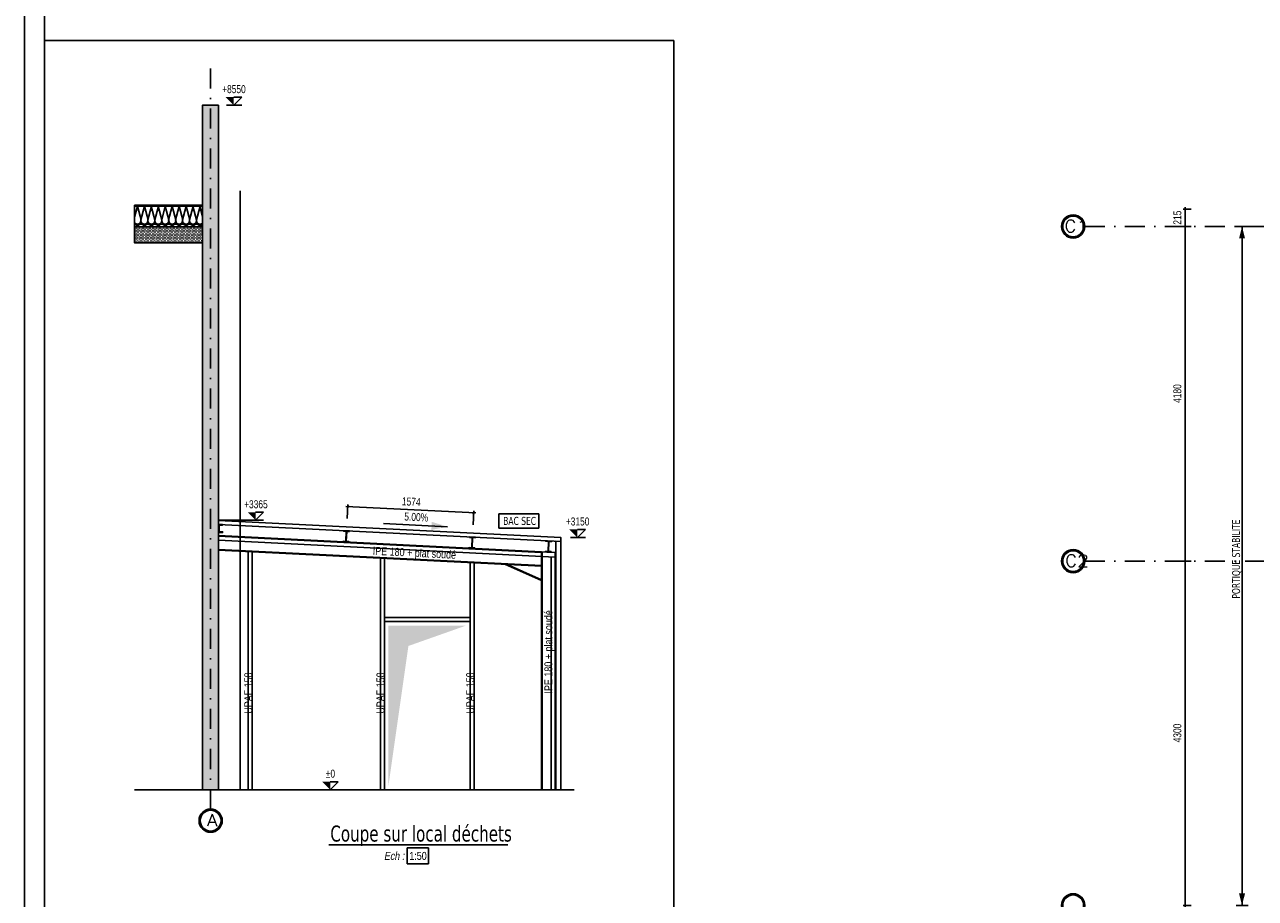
# Model space of a CAD drawing. Extents: x 293186 to 369035, y -341273 to -122059.
# Tile 61 of 64: x 309896 to 325260, y -142014 to -131100. Entities that reach past the tile are written whole.
import ezdxf

# ---------------------------------------------------------------- set-up
doc = ezdxf.new("R2010")
doc.units = 0
doc.header["$LTSCALE"] = 50
doc.linetypes.add('CADWORK_21', pattern=[0])
doc.linetypes.add('DASHDOT', pattern=[10, 5, -2.5, 0, -2.5])
doc.layers.get('0').update_dxf_attribs({"color": 1, "linetype": 'CONTINUOUS'})
doc.layers.add('ECHELLE_1_50', color=7, linetype='CONTINUOUS')
doc.styles.add('ARIAL', font='txt')
doc.styles.add('CADWORK5', font='ROMAND', dxfattribs={"width": 0.8})
doc.styles.add('TAHOMA', font='txt')
pattern_1 = [(0, (0, 0), (150, 17.675), [0, -17.675])]

# ---------------------------------------------------------------- blocks, each defined once
blk = doc.blocks.new('*X46')
at = {"layer": 'ECHELLE_1_50', "color": 5, "linetype": 'CONTINUOUS'}
for p, q in [((312335, -137441), (312336, -137441)), ((312353, -137352), (312353, -137352))]:
    blk.add_line(p, q, dxfattribs=at)
blk = doc.blocks.new('CDWK_EXTR_3')
at = {"color": 0}
blk.add_line((0, 1), (0, -1), dxfattribs=at)
blk.add_solid([(0, 0), (2, 0.5), (2, -0.5)], dxfattribs=at)
blk = doc.blocks.new('CDWK_EXTR_2')
at = {"color": 0}
blk.add_solid([(0, 0), (2, 0.5), (2, -0.5)], dxfattribs=at)
blk = doc.blocks.new('*D87')
at = {"layer": 'ECHELLE_1_50', "color": 150}
for p, q in [((313712, -140656), (313812, -140556)), ((313812, -140556), (313712, -140556)), ((313812, -140656), (313625, -140656))]:
    blk.add_line(p, q, dxfattribs=at)
blk.add_solid([(313712, -140656), (313712, -140556), (313612, -140556)], dxfattribs=at)
at = {"layer": 'ECHELLE_1_50', "color": 26, "style": 'ARIAL', "width": 0.75}
blk.add_text('%%P0', height=100, dxfattribs=at).set_placement((313656, -140506))
blk = doc.blocks.new('*D88')
at = {"layer": 'ECHELLE_1_50', "color": 150}
for p, q in [((312780, -137291), (312880, -137191)), ((312880, -137191), (312780, -137191)), ((312880, -137291), (312318, -137291))]:
    blk.add_line(p, q, dxfattribs=at)
blk.add_solid([(312780, -137291), (312780, -137191), (312680, -137191)], dxfattribs=at)
at = {"layer": 'ECHELLE_1_50', "color": 26, "style": 'ARIAL', "width": 0.75}
blk.add_text('+3365', height=100, dxfattribs=at).set_placement((312636, -137141))
blk = doc.blocks.new('*D89')
at = {"layer": 'ECHELLE_1_50', "color": 150}
for p, q in [((316796, -137506), (316896, -137406)), ((316896, -137406), (316796, -137406)), ((316896, -137506), (316709, -137506))]:
    blk.add_line(p, q, dxfattribs=at)
blk.add_solid([(316796, -137506), (316796, -137406), (316696, -137406)], dxfattribs=at)
at = {"layer": 'ECHELLE_1_50', "color": 26, "style": 'ARIAL', "width": 0.75}
blk.add_text('+3150', height=100, dxfattribs=at).set_placement((316652, -137356))
blk = doc.blocks.new('*D90')
at = {"layer": 'ECHELLE_1_50', "color": 150}
for p, q in [((313905, -137119), (315527, -137198)), ((313917, -137132), (313943, -137108)), ((313931, -137095), (313923, -137270)), ((315489, -137209), (315515, -137185)), ((315503, -137172), (315494, -137347))]:
    blk.add_line(p, q, dxfattribs=at)
at = {"layer": 'ECHELLE_1_50', "color": 26, "style": 'ARIAL', "width": 0.75}
blk.add_text('1574', height=100, rotation=357.1905, dxfattribs=at).set_placement((314604, -137103))
blk = doc.blocks.new('*D154')
at = {"layer": 'ECHELLE_1_50', "color": 150}
for p, q in [((312606, -132106), (312418, -132106)), ((312506, -132106), (312606, -132006)), ((312606, -132006), (312506, -132006))]:
    blk.add_line(p, q, dxfattribs=at)
blk.add_solid([(312506, -132106), (312506, -132006), (312406, -132006)], dxfattribs=at)
at = {"layer": 'ECHELLE_1_50', "color": 26, "style": 'ARIAL', "width": 0.75}
blk.add_text('+8550', height=100, dxfattribs=at).set_placement((312362, -131956))
blk = doc.blocks.new('*D243')
at = {"layer": 'ECHELLE_1_50'}
h = blk.add_hatch(color=150, dxfattribs=at)
edge = h.paths.add_edge_path()
edge.add_arc((324385, -133406), 6.25, 0, 360)
h = blk.add_hatch(color=150, dxfattribs=at)
edge = h.paths.add_edge_path()
edge.add_arc((324385, -133621), 6.25, 0, 360)
at = {"layer": 'ECHELLE_1_50', "color": 150}
for p, q in [((324360, -133406), (324460, -133406)), ((324385, -133381), (324385, -133646)), ((324360, -133621), (324460, -133621))]:
    blk.add_line(p, q, dxfattribs=at)
at = {"layer": 'ECHELLE_1_50', "color": 26, "style": 'ARIAL', "width": 0.75}
blk.add_text('215', height=100, rotation=90, dxfattribs=at).set_placement((324335, -133599))
blk = doc.blocks.new('*D244')
at = {"layer": 'ECHELLE_1_50'}
h = blk.add_hatch(color=150, dxfattribs=at)
edge = h.paths.add_edge_path()
edge.add_arc((324385, -133621), 6.25, 0, 360)
h = blk.add_hatch(color=150, dxfattribs=at)
edge = h.paths.add_edge_path()
edge.add_arc((324385, -137801), 6.25, 0, 360)
at = {"layer": 'ECHELLE_1_50', "color": 150}
for p, q in [((324360, -133621), (324460, -133621)), ((324385, -133596), (324385, -137826)), ((324360, -137801), (324460, -137801))]:
    blk.add_line(p, q, dxfattribs=at)
at = {"layer": 'ECHELLE_1_50', "color": 26, "style": 'ARIAL', "width": 0.75}
blk.add_text('4180', height=100, rotation=90, dxfattribs=at).set_placement((324335, -135825))
blk = doc.blocks.new('*D245')
at = {"layer": 'ECHELLE_1_50'}
h = blk.add_hatch(color=150, dxfattribs=at)
edge = h.paths.add_edge_path()
edge.add_arc((324385, -137801), 6.25, 0, 360)
h = blk.add_hatch(color=150, dxfattribs=at)
edge = h.paths.add_edge_path()
edge.add_arc((324385, -142101), 6.25, 0, 360)
at = {"layer": 'ECHELLE_1_50', "color": 150}
for p, q in [((324360, -137801), (324460, -137801)), ((324385, -137776), (324385, -142126)), ((324360, -142101), (324460, -142101))]:
    blk.add_line(p, q, dxfattribs=at)
at = {"layer": 'ECHELLE_1_50', "color": 26, "style": 'ARIAL', "width": 0.75}
blk.add_text('4300', height=100, rotation=90, dxfattribs=at).set_placement((324335, -140065))

msp = doc.modelspace()

# ---------------------------------------------------------------- hatches: boundary and pattern name
at = {"layer": 'ECHELLE_1_50', "linetype": 'CONTINUOUS'}
h = msp.add_hatch(dxfattribs=at)
h.set_pattern_fill('DOTS1', color=212, scale=23.622048, style=0, pattern_type=2)
h.set_pattern_definition(pattern_1)
h.paths.add_polyline_path([(312318, -132106), (312118, -132106), (312118, -140656), (312318, -140656)])
h = msp.add_hatch(dxfattribs=at)
h.set_pattern_fill('ISOL_01', color=32, angle=0.0015, style=0, pattern_type=2)
h.set_pattern_definition([(0.00154, (-5.8, -0.0002), (-0.00697, 259.92343), [11.602826, -31.717755]), (90.001536, (-43.32, 36.29), (-86.641134, -0.002322), [7.02997, -252.89346]), (90.001536, (-0.006, 216.6), (-86.641134, -0.002322), [7.02997, -252.89346]), (104.9340003, (42.287, 52.614), (-86.6528537, 259.91985945), [160.103446, -1184.928745]), (75.069071, (44.352, 52.614), (-86.6389199, -259.9245043), [160.103446, -1184.928745]), (15.256655, (5.801, 0.0002), (-86.6411317, -0.00232), [11.775597, -976.08543]), (164.746424, (-5.801, -0.0002), (-86.6411317, -0.0023362), [11.775597, -976.08543]), (15.256655, (26.152, 256.826), (-86.6411317, -0.00232), [11.775597, -976.08543]), (-15.2535836, (49.115, 259.925), (86.6411317, 0.0023246), [11.775597, -976.08543]), (30.965292, (17.16, 3.1), (-86.6411494, -0.002323), [11.31283, -493.88748]), (149.037775, (-17.226, 3.1), (-86.6411494, -0.002316), [11.31283, -493.88748]), (30.965292, (16.45, 251.005), (-86.6411494, -0.002323), [11.31283, -493.88748]), (-30.962221, (60.476, 256.827), (86.6411494, 0.002322), [11.31283, -493.88748]), (45.001536, (26.86, 8.92), (-86.641157, -0.002322), [9.62052, -357.96673]), (135.001536, (-26.86, 8.92), (-86.641157, -0.002322), [9.62052, -357.96673]), (45.001536, (9.65, 244.2), (-86.641157, -0.002322), [9.62052, -357.96673]), (-44.998464, (70.177, 251.007), (86.641157, 0.002322), [9.62052, -357.96673]), (56.311468, (33.665, 15.72), (-86.641147, -0.002332), [10.09098, -302.29809]), (123.6916, (-33.666, 15.72), (-86.641147, -0.002307), [10.09098, -302.29809]), (56.311468, (4.05, 235.806), (-86.641147, -0.002332), [10.09098, -302.29809]), (-56.308397, (76.98, 244.204), (86.641147, 0.002312), [10.09098, -302.29809]), (71.566584, (39.26, 24.12), (-86.641153, -0.002327), [12.83138, -261.15198]), (108.436488, (-39.26, 24.12), (-86.641153, -0.002318), [12.83138, -261.15198]), (71.566584, (-0.006, 223.63), (-86.641153, -0.002327), [12.83138, -261.15198]), (-71.563512, (82.58, 235.81), (86.641153, 0.002318), [12.83138, -261.15198]), (83.661341, (-43.322, 43.32), (-86.6272334, -519.849205), [9.34994, -775.21897]), (96.34173, (43.32, 43.322), (-86.6551011, 519.8445603), [9.34994, -775.21897]), (263.661356, (-0.006, 216.603), (86.627095, 519.849228), [9.34994, -775.21897]), (-83.65827, (-0.006, 216.603), (86.6551011, -519.8445603), [9.34994, -775.21897])])
h.paths.add_polyline_path([(312118, -133366), (311269, -133366), (311269, -133626), (312118, -133626)])
h = msp.add_hatch(dxfattribs=at)
h.set_pattern_fill('DOTS1', color=212, scale=23.622048, style=0, pattern_type=2)
h.set_pattern_definition(pattern_1)
h.paths.add_polyline_path([(312118, -133826), (312118, -133626), (311269, -133626), (311269, -133826)])
at = {"layer": 'ECHELLE_1_50'}
msp.add_hatch(color=9, dxfattribs=at).paths.add_polyline_path([(314438, -140606), (314438, -138606), (315408, -138606), (314687, -138861)])

# ---------------------------------------------------------------- linework, layer by layer
at = {"layer": 'ECHELLE_1_50', "color": 158, "linetype": 'DASHDOT'}
for p, q in [((312218, -140898), (312218, -131576)), ((323130, -133621), (342662, -133621)), ((323130, -137801), (342662, -137801))]:
    msp.add_line(p, q, dxfattribs=at)
at = {"layer": 'ECHELLE_1_50', "color": 32}
for p, q in [((312588, -133178), (312588, -140656)), ((316588, -137506), (312318, -137292))]:
    msp.add_line(p, q, dxfattribs=at)
at = {"layer": 'ECHELLE_1_50', "color": 150}
msp.add_line((325093, -142101), (325093, -133621), dxfattribs=at)
at = {"layer": 'ECHELLE_1_50', "color": 150, "linetype": 'CONTINUOUS'}
msp.add_line((314377, -137331), (315176, -137371), dxfattribs=at)
at = {"layer": 'ECHELLE_1_50', "color": 5, "linetype": 'CONTINUOUS'}
for p, q in [((316348, -137692), (312318, -137491)), ((312318, -137655), (316348, -137856)), ((316356, -137685), (316356, -140656)), ((316520, -140656), (316520, -137693)), ((315898, -137842), (316348, -138045)), ((315920, -137843), (316348, -138036))]:
    msp.add_line(p, q, dxfattribs=at)
at = {"layer": 'ECHELLE_1_50', "color": 5}
for p, q in [((312318, -137541), (316520, -137751)), ((316470, -137748), (316470, -140656))]:
    msp.add_line(p, q, dxfattribs=at)
at = {"layer": 'ECHELLE_1_50', "color": 7}
msp.add_line((311269, -140656, 2540), (316757, -140656, 2540), dxfattribs=at)
at = {"layer": 'ECHELLE_1_50', "color": 96, "linetype": 'CONTINUOUS'}
msp.add_line((313692, -141344), (315929, -141344), dxfattribs=at)
at = {"layer": 'ECHELLE_1_50', "color": 7, "linetype": 'CONTINUOUS'}
for p, q in [((314936, -141383), (314673, -141383)), ((314673, -141383), (314673, -141583)), ((314936, -141583), (314936, -141383)), ((314673, -141583), (314936, -141583))]:
    msp.add_line(p, q, dxfattribs=at)
at = {"layer": 'ECHELLE_1_50', "color": 32, "linetype": 'CONTINUOUS'}
for points in [[(351846, -122122), (351846, -203225), (309896, -203225), (309896, -122122), (351846, -122122)], [(351596, -122372), (351596, -202975), (310146, -202975), (310146, -122372), (351596, -122372)]]:
    msp.add_lwpolyline(points, dxfattribs=at)
at = {"layer": 'ECHELLE_1_50', "color": 7, "linetype": 'CADWORK_21', "elevation": 2540}
for points in [[(317999, -166583), (317999, -131299), (310146, -131299)], [(317999, -131299), (317999, -166583), (310146, -166583)]]:
    msp.add_lwpolyline(points, dxfattribs=at)
at = {"layer": 'ECHELLE_1_50', "color": 32, "linetype": 'CONTINUOUS'}
for points in [[(312118, -133366), (312118, -133356), (311269, -133356), (311269, -133366)], [(312118, -133366), (311269, -133366), (311269, -133626), (312118, -133626)], [(312318, -137292), (312318, -137292), (312318, -137343), (316588, -137556), (316588, -137506), (316588, -137506)], [(315817, -137212), (316314, -137212), (316314, -137389), (315817, -137389)], [(316528, -140656), (316588, -140656), (316588, -137556), (316528, -137553), (316528, -137566), (316528, -140596)]]:
    msp.add_lwpolyline(points, close=True, dxfattribs=at)
at = {"layer": 'ECHELLE_1_50', "color": 5, "linetype": 'CONTINUOUS'}
for points in [[(312318, -137344), (312343, -137344), (312368, -137344), (312368, -137352), (312332, -137352, 0.414), (312324, -137361)], [(312324, -137361), (312324, -137427, 0.414), (312332, -137435), (312368, -137435), (312368, -137444), (312318, -137444), (312318, -137344)], [(313912, -137436), (313906, -137548, -0.414214), (313899, -137555), (313872, -137554), (313872, -137561), (313889, -137561), (313927, -137563), (313945, -137564), (313945, -137557), (313918, -137556, -0.414214), (313911, -137549), (313917, -137437, -0.414214), (313924, -137430), (313951, -137431), (313952, -137424)], [(313952, -137424), (313879, -137421), (313878, -137428), (313905, -137429, -0.414214), (313912, -137436)], [(315484, -137515), (315478, -137627, -0.414214), (315471, -137634), (315444, -137632), (315443, -137639), (315461, -137640), (315499, -137642), (315516, -137643), (315516, -137636), (315489, -137635, -0.414214), (315483, -137627), (315488, -137515, -0.414214), (315496, -137508), (315523, -137510), (315523, -137503)], [(315523, -137503), (315450, -137499), (315450, -137506), (315477, -137508, -0.414214), (315484, -137515)], [(316435, -137562), (316430, -137675, -0.414214), (316423, -137681), (316395, -137680), (316395, -137687), (316413, -137688), (316450, -137689), (316468, -137690), (316468, -137683), (316441, -137682, -0.414214), (316435, -137675), (316440, -137563, -0.414214), (316447, -137556), (316475, -137557), (316475, -137551)], [(316475, -137551), (316402, -137547), (316402, -137554), (316429, -137555, -0.414214), (316435, -137562)]]:
    msp.add_lwpolyline(points, format="xyb", dxfattribs=at)
for points in [[(312318, -137663), (316348, -137864), (316348, -137684), (312318, -137483), (312318, -137663)], [(316528, -140656), (316528, -137693), (316348, -137684), (316348, -140656), (316528, -140656)]]:
    msp.add_lwpolyline(points, dxfattribs=at)
for points in [[(312738, -140656), (312738, -137684), (312688, -137681), (312688, -140656)], [(314388, -140656), (314388, -137766), (314338, -137764), (314338, -140656)], [(315508, -140656), (315508, -137822), (315458, -137820), (315458, -140656)], [(314388, -138506), (314388, -138556), (315458, -138556), (315458, -138506)]]:
    msp.add_lwpolyline(points, close=True, dxfattribs=at)
at = {"layer": 'ECHELLE_1_50', "color": 158, "linetype": 'CONTINUOUS'}
for centre, radius in [((322985, -133621), 145), ((322985, -133621), 130), ((322985, -137801), 145), ((322985, -137801), 130), ((312218, -141043), 145), ((312218, -141043), 130), ((322985, -142101), 145), ((322985, -142101), 130)]:
    msp.add_circle(centre, radius, dxfattribs=at)
at = {"layer": 'ECHELLE_1_50', "color": 7, "linetype": 'CONTINUOUS'}
for points in [[(312318, -132106, 2540), (312118, -132106, 2540), (312118, -140656, 2540), (312318, -140656, 2540)], [(312118, -133826, 2540), (312118, -133626, 2540), (311269, -133626, 2540), (311269, -133826, 2540)]]:
    msp.add_3dface(points, dxfattribs=at)

# ---------------------------------------------------------------- block references
at = {"layer": 'ECHELLE_1_50', "color": 0}
for name in ['*D154', '*D243', '*D244', '*D88', '*D90', '*D89', '*X46', '*D245', '*D87']:
    msp.add_blockref(name, (0, 0), dxfattribs=at)
at = {"layer": 'ECHELLE_1_50', "color": 150, "xscale": 75, "yscale": 75, "zscale": 75}
for p, rotation in [((325093, -133621), 270), ((325093, -142101), 90)]:
    msp.add_blockref('CDWK_EXTR_3', p, dxfattribs=dict(at, rotation=rotation))
at = {"layer": 'ECHELLE_1_50', "color": 150, "linetype": 'CONTINUOUS', "xscale": 100, "yscale": 100, "zscale": 100, "rotation": 177.13759469}
msp.add_blockref('CDWK_EXTR_2', (315176, -137371), dxfattribs=at)

# ---------------------------------------------------------------- texts
at = {"layer": 'ECHELLE_1_50', "color": 96}
for s, height, style, width, p in [('C1', 150, 'CADWORK5', 1.125, (322876, -133691)), ('C2', 150, 'CADWORK5', 1.125, (322884, -137871)), ('A', 150, 'CADWORK5', 1.125, (312173, -141112)), ('Coupe sur local déchets', 200, 'TAHOMA', 0.8, (313712, -141304))]:
    msp.add_text(s, height=height, dxfattribs=dict(at, style=style, width=width)).set_placement(p)
at = {"layer": 'ECHELLE_1_50', "color": 26, "style": 'ARIAL', "width": 0.75}
msp.add_text('5.00%', height=100, rotation=357.1376, dxfattribs=at).set_placement((314634, -137293))
at = {"layer": 'ECHELLE_1_50', "color": 7, "width": 0.8}
for s, rotation, style, p in [('PORTIQUE STABILITE', 90, 'TAHOMA', (325068, -138270)), ('IPE 180 + plat soudé', 357.1376, 'ARIAL', (314240, -137721)), ('IPE 180 + plat soudé', 90, 'ARIAL', (316484, -139455)), ('UPAF 150', 90, 'ARIAL', (312738, -139707)), ('UPAF 150', 90, 'ARIAL', (314388, -139707)), ('UPAF 150', 90, 'ARIAL', (315508, -139707))]:
    msp.add_text(s, height=100, rotation=rotation, dxfattribs=dict(at, style=style)).set_placement(p)
at = {"layer": 'ECHELLE_1_50', "color": 32, "style": 'TAHOMA', "width": 0.8}
msp.add_text('BAC SEC', height=100, dxfattribs=at).set_placement((315870, -137349))
at = {"layer": 'ECHELLE_1_50', "color": 7, "style": 'ARIAL', "oblique": 10, "width": 0.8}
msp.add_text('Ech :', height=100, dxfattribs=at).set_placement((314382, -141533))
at = {"layer": 'ECHELLE_1_50', "color": 7, "style": 'ARIAL', "width": 0.8}
msp.add_text('1:50', height=100, dxfattribs=at).set_placement((314698, -141533))

doc.saveas('drawing.dxf')
